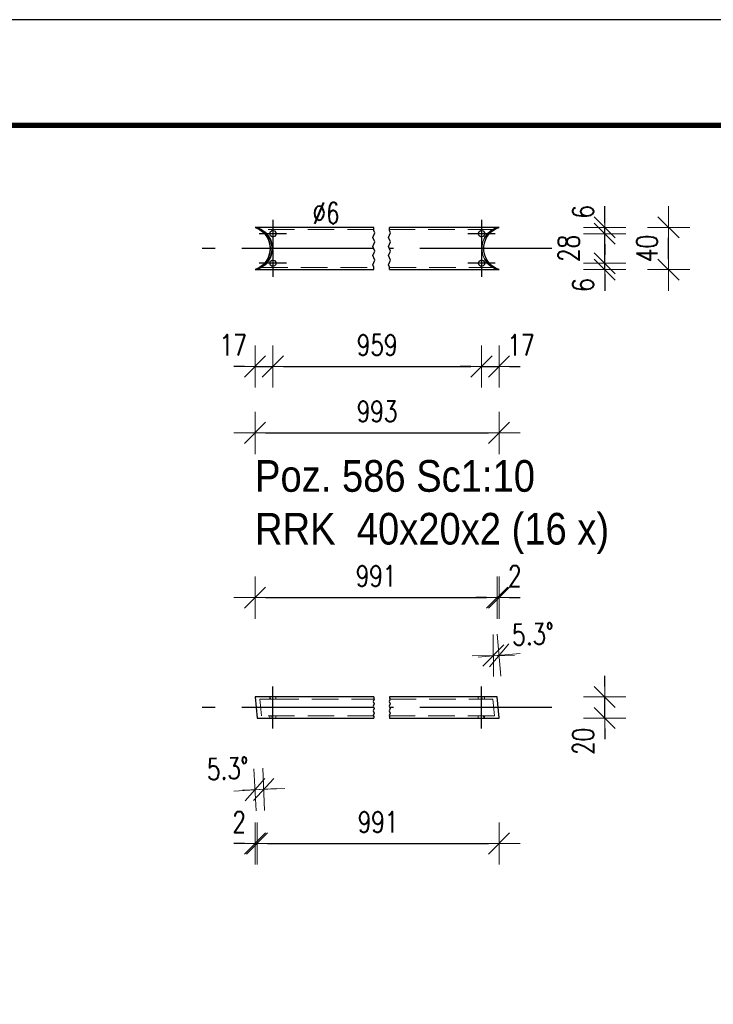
# Model space of a CAD drawing. Header units: millimetres. Extents: x -848 to 5, y 10127 to 10797.
# Tile 24 of 39: x -580 to -514, y 10628 to 10721. Entities that reach past the tile are written whole.
import ezdxf

# ---------------------------------------------------------------- set-up
doc = ezdxf.new("R2010")
doc.units = ezdxf.units.MM
doc.header["$LTSCALE"] = 10
doc.linetypes.add('HIDDEN', pattern=[0.375, 0.25, -0.125])
doc.linetypes.add('MITTE', pattern=[2, 1.25, -0.25, 0.25, -0.25])
doc.layers.get('Defpoints').update_dxf_attribs({"color": 1})
doc.layers.add('_FORMATKA', color=8, linetype='Continuous', plot=False)
for name, color, linetype, lineweight in [('_RAMKA', 7, 'Continuous', 35), ('PS_DIM', 4, 'Continuous', 13), ('PS_Hidden', 2, 'HIDDEN', 9), ('PS_Shape', 161, 'Continuous', 30), ('PS_SOLID', 7, 'Continuous', 30), ('PS_TEXT', 3, 'Continuous', 18)]:
    doc.layers.add(name, color=color, linetype=linetype, lineweight=lineweight)
doc.layers.add('PS_Mid', color=5, linetype='MITTE')
doc.styles.add('gil', font='txt', dxfattribs={"width": 0.9})
doc.styles.add('simplex', font='simplex.shx', dxfattribs={"width": 0.75})
doc.dimstyles.new('1_10_PRZ_DS1-LS10', dxfattribs={"dimtxt": 2, "dimasz": 1, "dimexe": 2, "dimexo": 5, "dimgap": 1, "dimtad": 1, "dimdec": 0, "dimlfac": 10, "dimtxsty": 'simplex', "dimblk": 'dimznak', "dimcen": 2, "dimse1": 1, "dimse2": 1, "dimclrt": 3, "dimadec": 1, "dimazin": 0, "dimtfac": 1, "dimtdec": 0, "dimtix": 1, "dimtmove": 2, "dimatfit": 3, "dimldrblk": 'dim-grot', "dimfxl": 1, "dimarcsym": 0})

# ---------------------------------------------------------------- blocks, each defined once
blk = doc.blocks.new('dimznak')
at = {"color": 0}
for points in [[(0, 2), (0, -2)], [(-2, 0), (2, 0)]]:
    blk.add_lwpolyline(points, dxfattribs=at)
at = {"color": 2}
blk.add_lwpolyline([(1, 1), (-1, -1)], dxfattribs=at)
blk = doc.blocks.new('*D226')
at = {"layer": 'Defpoints', "color": 0, "transparency": 16777216}
for p in [(-555.989, 10698.41), (-557.678, 10697.81), (-555.989, 10688.637)]:
    blk.add_point(p, dxfattribs=at)
at = {"layer": 'PS_DIM', "color": 0, "lineweight": -2, "transparency": 16777216}
for p, q in [((-558.678, 10688.637), (-559.678, 10688.637)), ((-557.678, 10688.637), (-555.989, 10688.637)), ((-554.989, 10688.637), (-553.989, 10688.637))]:
    blk.add_line(p, q, dxfattribs=at)
blk.add_blockref('dimznak', (-557.678, 10688.637), dxfattribs=at)
at = {"layer": 'PS_DIM', "color": 0, "lineweight": -2, "transparency": 16777216, "rotation": 180}
blk.add_blockref('dimznak', (-555.989, 10688.637), dxfattribs=at)
at = {"layer": 'PS_DIM', "color": 3, "transparency": 16777216, "insert": (-559.75, 10690.677), "char_height": 2, "attachment_point": 5, "style": 'simplex'}
blk.add_mtext('17', dxfattribs=at)
blk = doc.blocks.new('dim-grot')
blk.add_hatch(color=256).paths.add_polyline_path([(0, 0), (-2, 0.5), (-2, -0.5)])
blk.add_lwpolyline([(0, 0), (-2, 0.5), (-2, -0.5), (0, 0)])
blk = doc.blocks.new('*D228')
at = {"layer": 'Defpoints', "color": 0, "transparency": 16777216}
for p in [(-536.248, 10698.41), (-534.583, 10697.81), (-534.583, 10688.637)]:
    blk.add_point(p, dxfattribs=at)
at = {"layer": 'PS_DIM', "color": 0, "lineweight": -2, "transparency": 16777216}
for p, q in [((-537.248, 10688.637), (-538.248, 10688.637)), ((-536.248, 10688.637), (-534.583, 10688.637)), ((-533.583, 10688.637), (-532.583, 10688.637))]:
    blk.add_line(p, q, dxfattribs=at)
blk.add_blockref('dimznak', (-536.248, 10688.637), dxfattribs=at)
at = {"layer": 'PS_DIM', "color": 0, "lineweight": -2, "transparency": 16777216, "rotation": 180}
blk.add_blockref('dimznak', (-534.583, 10688.637), dxfattribs=at)
at = {"layer": 'PS_DIM', "color": 3, "transparency": 16777216, "insert": (-532.512, 10690.677), "char_height": 2, "attachment_point": 5, "style": 'simplex'}
blk.add_mtext('17', dxfattribs=at)
blk = doc.blocks.new('*D230')
at = {"layer": 'Defpoints', "color": 0, "transparency": 16777216}
for p in [(-536.248, 10698.41), (-524.583, 10698.41), (-534.583, 10697.81)]:
    blk.add_point(p, dxfattribs=at)
at = {"layer": 'PS_DIM', "color": 0, "lineweight": -2, "transparency": 16777216}
for p, q in [((-524.583, 10699.41), (-524.583, 10700.41)), ((-524.583, 10697.81), (-524.583, 10698.41)), ((-524.583, 10696.81), (-524.583, 10695.81))]:
    blk.add_line(p, q, dxfattribs=at)
for p, rotation in [((-524.583, 10698.41), 270), ((-524.583, 10697.81), 90)]:
    blk.add_blockref('dimznak', p, dxfattribs=dict(at, rotation=rotation))
at = {"layer": 'PS_DIM', "color": 3, "transparency": 16777216, "insert": (-526.623, 10696.346), "char_height": 2, "attachment_point": 5, "rotation": 90, "style": 'simplex'}
blk.add_mtext('6', dxfattribs=at)
blk = doc.blocks.new('*D231')
at = {"layer": 'Defpoints', "color": 0, "transparency": 16777216}
for p in [(-536.248, 10701.21), (-524.583, 10701.21), (-536.248, 10698.41)]:
    blk.add_point(p, dxfattribs=at)
at = {"layer": 'PS_DIM', "color": 0, "lineweight": -2, "transparency": 16777216}
for p, q in [((-524.583, 10702.21), (-524.583, 10703.21)), ((-524.583, 10698.41), (-524.583, 10701.21)), ((-524.583, 10697.41), (-524.583, 10696.41))]:
    blk.add_line(p, q, dxfattribs=at)
for p, rotation in [((-524.583, 10701.21), 270), ((-524.583, 10698.41), 90)]:
    blk.add_blockref('dimznak', p, dxfattribs=dict(at, rotation=rotation))
at = {"layer": 'PS_DIM', "color": 3, "transparency": 16777216, "insert": (-527.993, 10699.81), "char_height": 2, "attachment_point": 5, "rotation": 90, "style": 'simplex'}
blk.add_mtext('28', dxfattribs=at)
blk = doc.blocks.new('*D232')
at = {"layer": 'Defpoints', "color": 0, "transparency": 16777216}
for p in [(-536.248, 10701.21), (-534.583, 10701.81), (-524.583, 10701.81)]:
    blk.add_point(p, dxfattribs=at)
at = {"layer": 'PS_DIM', "color": 0, "lineweight": -2, "transparency": 16777216}
for p, q in [((-524.583, 10702.81), (-524.583, 10703.81)), ((-524.583, 10701.21), (-524.583, 10701.81)), ((-524.583, 10700.21), (-524.583, 10699.21))]:
    blk.add_line(p, q, dxfattribs=at)
for p, rotation in [((-524.583, 10701.81), 270), ((-524.583, 10701.21), 90)]:
    blk.add_blockref('dimznak', p, dxfattribs=dict(at, rotation=rotation))
at = {"layer": 'PS_DIM', "color": 3, "transparency": 16777216, "insert": (-526.623, 10703.274), "char_height": 2, "attachment_point": 5, "rotation": 90, "style": 'simplex'}
blk.add_mtext('6', dxfattribs=at)
blk = doc.blocks.new('*D234')
at = {"layer": 'Defpoints', "color": 0, "transparency": 16777216}
for p in [(-534.583, 10657.347), (-524.583, 10657.347), (-534.583, 10655.347)]:
    blk.add_point(p, dxfattribs=at)
at = {"layer": 'PS_DIM', "color": 0, "lineweight": -2, "transparency": 16777216}
for p, q in [((-524.583, 10658.347), (-524.583, 10659.347)), ((-524.583, 10655.347), (-524.583, 10657.347)), ((-524.583, 10654.347), (-524.583, 10653.347))]:
    blk.add_line(p, q, dxfattribs=at)
for p, rotation in [((-524.583, 10657.347), 270), ((-524.583, 10655.347), 90)]:
    blk.add_blockref('dimznak', p, dxfattribs=dict(at, rotation=rotation))
at = {"layer": 'PS_DIM', "color": 3, "transparency": 16777216, "insert": (-526.623, 10653.133), "char_height": 2, "attachment_point": 5, "rotation": 90, "style": 'simplex'}
blk.add_mtext('20', dxfattribs=at)
blk = doc.blocks.new('*D515')
at = {"layer": 'Defpoints', "color": 0, "transparency": 16777216}
for p in [(-557.678, 10657.347), (-557.491, 10655.347), (-557.491, 10643.473)]:
    blk.add_point(p, dxfattribs=at)
at = {"layer": 'PS_DIM', "color": 0, "lineweight": -2, "transparency": 16777216}
for p, q in [((-558.678, 10643.473), (-559.678, 10643.473)), ((-557.678, 10643.473), (-557.491, 10643.473)), ((-556.491, 10643.473), (-555.491, 10643.473))]:
    blk.add_line(p, q, dxfattribs=at)
blk.add_blockref('dimznak', (-557.678, 10643.473), dxfattribs=at)
at = {"layer": 'PS_DIM', "color": 0, "lineweight": -2, "transparency": 16777216, "rotation": 180}
blk.add_blockref('dimznak', (-557.491, 10643.473), dxfattribs=at)
at = {"layer": 'PS_DIM', "color": 3, "transparency": 16777216, "insert": (-559.178, 10645.513), "char_height": 2, "attachment_point": 5, "style": 'simplex'}
blk.add_mtext('2', dxfattribs=at)
blk = doc.blocks.new('*D518')
at = {"layer": 'Defpoints', "color": 0, "transparency": 16777216}
for p in [(-534.583, 10666.751), (-534.768, 10657.347), (-534.583, 10655.347)]:
    blk.add_point(p, dxfattribs=at)
at = {"layer": 'PS_DIM', "color": 0, "lineweight": -2, "transparency": 16777216}
for p, q in [((-535.768, 10666.751), (-536.768, 10666.751)), ((-534.768, 10666.751), (-534.583, 10666.751)), ((-533.583, 10666.751), (-532.583, 10666.751))]:
    blk.add_line(p, q, dxfattribs=at)
blk.add_blockref('dimznak', (-534.768, 10666.751), dxfattribs=at)
at = {"layer": 'PS_DIM', "color": 0, "lineweight": -2, "transparency": 16777216, "rotation": 180}
blk.add_blockref('dimznak', (-534.583, 10666.751), dxfattribs=at)
at = {"layer": 'PS_DIM', "color": 3, "transparency": 16777216, "insert": (-533.083, 10668.791), "char_height": 2, "attachment_point": 5, "style": 'simplex'}
blk.add_mtext('2', dxfattribs=at)
blk = doc.blocks.new('*U615')
at = {"layer": '_FORMATKA', "lineweight": -3}
blk.add_lwpolyline([(-841, 0), (0, 0), (0, 594), (-841, 594)], close=True, dxfattribs=at)
at = {"layer": '_RAMKA', "lineweight": -3, "const_width": 0.5}
blk.add_lwpolyline([(-811, 10), (-10, 10), (-10, 584), (-811, 584)], close=True, dxfattribs=at)
blk = doc.blocks.new('*X700')
at = {"color": 1}
for p, q in [((-546.531, 10700.862), (-546.348, 10701.296)), ((-546.439, 10701.513), (-546.439, 10701.81)), ((-546.348, 10701.296), (-546.439, 10701.513)), ((-545.031, 10700.862), (-544.848, 10701.296)), ((-544.939, 10701.513), (-544.939, 10701.81)), ((-544.848, 10701.296), (-544.939, 10701.513)), ((-546.348, 10700.429), (-546.531, 10700.862)), ((-546.531, 10699.996), (-546.348, 10700.429)), ((-544.848, 10700.429), (-545.031, 10700.862)), ((-545.031, 10699.996), (-544.848, 10700.429)), ((-546.348, 10699.562), (-546.531, 10699.996)), ((-546.531, 10699.129), (-546.348, 10699.562)), ((-544.848, 10699.562), (-545.031, 10699.996)), ((-545.031, 10699.129), (-544.848, 10699.562)), ((-546.348, 10698.695), (-546.531, 10699.129)), ((-546.531, 10698.262), (-546.348, 10698.695)), ((-544.848, 10698.695), (-545.031, 10699.129)), ((-545.031, 10698.262), (-544.848, 10698.695)), ((-546.439, 10698.045), (-546.531, 10698.262)), ((-546.439, 10697.81), (-546.439, 10698.045)), ((-544.939, 10698.045), (-545.031, 10698.262)), ((-544.939, 10697.81), (-544.939, 10698.045))]:
    blk.add_line(p, q, dxfattribs=at)
at = {"layer": 'PS_Hidden', "color": 2, "linetype": 'HIDDEN'}
for p, q in [((-546.439, 10701.61), (-557.078, 10701.61)), ((-535.028, 10701.61), (-544.939, 10701.61)), ((-535.708, 10701.191), (-535.396, 10701.486)), ((-535.689, 10701.191), (-535.377, 10701.486)), ((-535.54, 10701.191), (-535.228, 10701.486)), ((-535.396, 10701.486), (-535.03, 10701.713)), ((-535.377, 10701.486), (-535.178, 10701.61)), ((-535.228, 10701.486), (-535.028, 10701.61)), ((-535.03, 10701.713), (-534.768, 10701.81)), ((-536.211, 10700.024), (-536.124, 10700.444)), ((-536.192, 10700.024), (-536.105, 10700.444)), ((-536.124, 10700.444), (-535.954, 10700.839)), ((-536.105, 10700.444), (-535.935, 10700.839)), ((-536.043, 10700.024), (-535.956, 10700.444)), ((-535.956, 10700.444), (-535.786, 10700.839)), ((-535.954, 10700.839), (-535.766, 10701.107)), ((-535.935, 10700.839), (-535.689, 10701.191)), ((-535.786, 10700.839), (-535.598, 10701.107)), ((-535.766, 10701.107), (-535.708, 10701.191)), ((-535.598, 10701.107), (-535.54, 10701.191)), ((-536.211, 10699.595), (-536.211, 10700.024)), ((-536.124, 10699.175), (-536.211, 10699.595)), ((-536.192, 10699.595), (-536.192, 10700.024)), ((-536.105, 10699.175), (-536.192, 10699.595)), ((-536.043, 10699.595), (-536.043, 10700.024)), ((-535.956, 10699.175), (-536.043, 10699.595)), ((-535.954, 10698.781), (-536.124, 10699.175)), ((-535.935, 10698.781), (-536.105, 10699.175)), ((-535.786, 10698.781), (-535.956, 10699.175)), ((-535.708, 10698.429), (-535.954, 10698.781)), ((-535.689, 10698.429), (-535.935, 10698.781)), ((-535.54, 10698.429), (-535.786, 10698.781)), ((-535.579, 10698.307), (-535.708, 10698.429)), ((-535.377, 10698.133), (-535.689, 10698.429)), ((-535.411, 10698.307), (-535.54, 10698.429)), ((-557.078, 10698.01), (-546.439, 10698.01)), ((-544.939, 10698.01), (-535.028, 10698.01)), ((-535.396, 10698.133), (-535.579, 10698.307)), ((-535.228, 10698.133), (-535.411, 10698.307)), ((-535.03, 10697.906), (-535.396, 10698.133)), ((-535.178, 10698.01), (-535.377, 10698.133)), ((-535.028, 10698.01), (-535.228, 10698.133)), ((-534.768, 10697.81), (-535.03, 10697.906))]:
    blk.add_line(p, q, dxfattribs=at)
at = {"layer": 'PS_Mid', "color": 5, "linetype": 'MITTE'}
for p, q in [((-555.989, 10702.51), (-555.989, 10699.91)), ((-555.989, 10702.51), (-555.989, 10699.91)), ((-536.248, 10702.51), (-536.248, 10699.91)), ((-536.248, 10702.51), (-536.248, 10699.91)), ((-554.689, 10701.21), (-557.289, 10701.21)), ((-554.689, 10701.21), (-557.289, 10701.21)), ((-534.948, 10701.21), (-537.548, 10701.21)), ((-534.948, 10701.21), (-537.548, 10701.21)), ((-546.439, 10699.81), (-562.678, 10699.81)), ((-555.989, 10699.71), (-555.989, 10697.11)), ((-555.989, 10699.71), (-555.989, 10697.11)), ((-529.583, 10699.81), (-544.939, 10699.81)), ((-536.248, 10699.71), (-536.248, 10697.11)), ((-536.248, 10699.71), (-536.248, 10697.11)), ((-554.689, 10698.41), (-557.289, 10698.41)), ((-554.689, 10698.41), (-557.289, 10698.41)), ((-534.948, 10698.41), (-537.548, 10698.41)), ((-534.948, 10698.41), (-537.548, 10698.41))]:
    blk.add_line(p, q, dxfattribs=at)
at = {"layer": 'PS_SOLID', "color": 7, "linetype": 'Continuous'}
for p, q in [((-557.491, 10701.81), (-557.678, 10701.81)), ((-557.678, 10701.81), (-557.632, 10701.798)), ((-557.632, 10701.798), (-557.245, 10701.609)), ((-556.041, 10701.81), (-557.491, 10701.81)), ((-557.491, 10701.81), (-557.445, 10701.798)), ((-557.445, 10701.798), (-557.058, 10701.609)), ((-557.245, 10701.609), (-556.904, 10701.346)), ((-557.226, 10701.609), (-557.228, 10701.61)), ((-557.228, 10701.61), (-557.078, 10701.61)), ((-556.886, 10701.346), (-557.226, 10701.609)), ((-557.078, 10701.61), (-557.077, 10701.609)), ((-557.077, 10701.609), (-556.736, 10701.346)), ((-557.058, 10701.609), (-556.717, 10701.346)), ((-556.904, 10701.346), (-556.624, 10701.021)), ((-556.605, 10701.021), (-556.886, 10701.346)), ((-556.736, 10701.346), (-556.455, 10701.021)), ((-556.717, 10701.346), (-556.437, 10701.021)), ((-556.289, 10701.21), (-556.219, 10701.403)), ((-556.219, 10701.017), (-556.289, 10701.21)), ((-556.219, 10701.403), (-556.041, 10701.505)), ((-546.439, 10701.81), (-556.041, 10701.81)), ((-556.041, 10701.505), (-555.839, 10701.47)), ((-555.839, 10701.47), (-555.707, 10701.312)), ((-555.707, 10701.312), (-555.707, 10701.107)), ((-536.3, 10701.81), (-544.939, 10701.81)), ((-536.548, 10701.21), (-536.478, 10701.403)), ((-536.478, 10701.017), (-536.548, 10701.21)), ((-536.478, 10701.403), (-536.3, 10701.505)), ((-534.583, 10701.81), (-536.3, 10701.81)), ((-536.3, 10701.505), (-536.098, 10701.47)), ((-536.098, 10701.47), (-535.966, 10701.312)), ((-535.966, 10701.312), (-535.966, 10701.107)), ((-535.521, 10701.191), (-535.209, 10701.486)), ((-535.209, 10701.486), (-534.843, 10701.713)), ((-534.843, 10701.713), (-534.583, 10701.809)), ((-534.583, 10701.809), (-534.583, 10701.81)), ((-556.624, 10701.021), (-556.414, 10700.646)), ((-556.396, 10700.646), (-556.605, 10701.021)), ((-556.455, 10701.021), (-556.246, 10700.646)), ((-556.437, 10701.021), (-556.228, 10700.646)), ((-556.414, 10700.646), (-556.286, 10700.237)), ((-556.267, 10700.237), (-556.396, 10700.646)), ((-556.246, 10700.646), (-556.117, 10700.237)), ((-556.228, 10700.646), (-556.099, 10700.237)), ((-556.041, 10700.914), (-556.219, 10701.017)), ((-555.839, 10700.95), (-556.041, 10700.914)), ((-555.707, 10701.107), (-555.839, 10700.95)), ((-536.3, 10700.914), (-536.478, 10701.017)), ((-536.098, 10700.95), (-536.3, 10700.914)), ((-535.966, 10701.107), (-536.098, 10700.95)), ((-536.024, 10700.024), (-535.937, 10700.444)), ((-535.937, 10700.444), (-535.767, 10700.839)), ((-535.767, 10700.839), (-535.521, 10701.191)), ((-556.286, 10699.383), (-556.414, 10698.974)), ((-556.396, 10698.974), (-556.267, 10699.383)), ((-556.286, 10700.237), (-556.242, 10699.81)), ((-556.242, 10699.81), (-556.286, 10699.383)), ((-556.223, 10699.81), (-556.267, 10700.237)), ((-556.267, 10699.383), (-556.223, 10699.81)), ((-556.117, 10699.383), (-556.246, 10698.974)), ((-556.099, 10699.383), (-556.228, 10698.974)), ((-556.117, 10700.237), (-556.074, 10699.81)), ((-556.074, 10699.81), (-556.117, 10699.383)), ((-556.099, 10700.237), (-556.055, 10699.81)), ((-556.055, 10699.81), (-556.099, 10699.383)), ((-536.024, 10699.595), (-536.024, 10700.024)), ((-535.937, 10699.175), (-536.024, 10699.595)), ((-556.624, 10698.599), (-556.904, 10698.273)), ((-556.886, 10698.273), (-556.605, 10698.599)), ((-556.455, 10698.599), (-556.736, 10698.273)), ((-556.437, 10698.599), (-556.717, 10698.273)), ((-556.414, 10698.974), (-556.624, 10698.599)), ((-556.605, 10698.599), (-556.396, 10698.974)), ((-556.246, 10698.974), (-556.455, 10698.599)), ((-556.228, 10698.974), (-556.437, 10698.599)), ((-556.289, 10698.41), (-556.219, 10698.603)), ((-556.219, 10698.217), (-556.289, 10698.41)), ((-556.219, 10698.603), (-556.041, 10698.705)), ((-556.041, 10698.705), (-555.839, 10698.67)), ((-555.839, 10698.67), (-555.707, 10698.512)), ((-555.707, 10698.512), (-555.707, 10698.307)), ((-536.548, 10698.41), (-536.478, 10698.603)), ((-536.478, 10698.217), (-536.548, 10698.41)), ((-536.478, 10698.603), (-536.3, 10698.705)), ((-536.3, 10698.705), (-536.098, 10698.67)), ((-536.098, 10698.67), (-535.966, 10698.512)), ((-535.966, 10698.512), (-535.966, 10698.307)), ((-535.767, 10698.781), (-535.937, 10699.175)), ((-535.521, 10698.429), (-535.767, 10698.781)), ((-535.209, 10698.133), (-535.521, 10698.429)), ((-557.632, 10697.822), (-557.678, 10697.81)), ((-557.678, 10697.81), (-557.491, 10697.81)), ((-557.245, 10698.011), (-557.632, 10697.822)), ((-557.445, 10697.822), (-557.491, 10697.81)), ((-557.491, 10697.81), (-546.439, 10697.81)), ((-557.058, 10698.011), (-557.445, 10697.822)), ((-556.904, 10698.273), (-557.245, 10698.011)), ((-557.228, 10698.01), (-557.226, 10698.011)), ((-557.078, 10698.01), (-557.228, 10698.01)), ((-557.226, 10698.011), (-556.886, 10698.273)), ((-557.077, 10698.011), (-557.078, 10698.01)), ((-556.736, 10698.273), (-557.077, 10698.011)), ((-556.717, 10698.273), (-557.058, 10698.011)), ((-556.041, 10698.114), (-556.219, 10698.217)), ((-555.839, 10698.15), (-556.041, 10698.114)), ((-555.707, 10698.307), (-555.839, 10698.15)), ((-544.939, 10697.81), (-534.583, 10697.81)), ((-536.3, 10698.114), (-536.478, 10698.217)), ((-536.098, 10698.15), (-536.3, 10698.114)), ((-535.966, 10698.307), (-536.098, 10698.15)), ((-534.843, 10697.906), (-535.209, 10698.133)), ((-534.583, 10697.811), (-534.843, 10697.906)), ((-534.583, 10697.81), (-534.583, 10697.811))]:
    blk.add_line(p, q, dxfattribs=at)
blk = doc.blocks.new('*X701')
at = {"color": 3, "style": 'gil', "width": 0.9}
for s, p in [('Poz. 586 Sc1:10', (-557.678, 10676.773)), ('RRK  40x20x2 (16 x)', (-557.678, 10671.773))]:
    blk.add_text(s, height=3, dxfattribs=at).set_placement(p)
blk = doc.blocks.new('*X702')
at = {"color": 1}
for p, q in [((-546.394, 10657.121), (-546.485, 10656.905)), ((-546.485, 10656.905), (-546.394, 10656.688)), ((-546.394, 10656.688), (-546.485, 10656.471)), ((-546.485, 10656.471), (-546.394, 10656.254)), ((-546.439, 10657.347), (-546.439, 10657.23)), ((-546.439, 10657.23), (-546.394, 10657.121)), ((-544.894, 10657.121), (-544.985, 10656.905)), ((-544.985, 10656.905), (-544.894, 10656.688)), ((-544.894, 10656.688), (-544.985, 10656.471)), ((-544.985, 10656.471), (-544.894, 10656.254)), ((-544.939, 10657.347), (-544.939, 10657.23)), ((-544.939, 10657.23), (-544.894, 10657.121)), ((-546.394, 10656.254), (-546.485, 10656.038)), ((-546.485, 10656.038), (-546.394, 10655.821)), ((-546.394, 10655.821), (-546.485, 10655.604)), ((-546.485, 10655.604), (-546.439, 10655.496)), ((-544.894, 10656.254), (-544.985, 10656.038)), ((-544.985, 10656.038), (-544.894, 10655.821)), ((-544.894, 10655.821), (-544.985, 10655.604)), ((-544.985, 10655.604), (-544.939, 10655.496)), ((-546.439, 10655.496), (-546.439, 10655.347)), ((-544.939, 10655.496), (-544.939, 10655.347))]:
    blk.add_line(p, q, dxfattribs=at)
at = {"layer": 'PS_Hidden', "color": 2, "linetype": 'HIDDEN'}
for p, q in [((-557.078, 10655.547), (-557.228, 10657.147)), ((-557.228, 10657.147), (-556.041, 10657.147)), ((-556.289, 10657.347), (-556.289, 10657.147)), ((-556.223, 10657.147), (-556.242, 10657.347)), ((-556.041, 10657.147), (-546.439, 10657.147)), ((-555.707, 10657.147), (-555.707, 10657.347)), ((-544.939, 10657.147), (-536.3, 10657.147)), ((-536.548, 10657.347), (-536.548, 10657.147)), ((-536.3, 10657.147), (-535.178, 10657.147)), ((-536.211, 10657.347), (-536.192, 10657.147)), ((-535.966, 10657.147), (-535.966, 10657.347)), ((-535.178, 10657.147), (-535.028, 10655.547)), ((-546.439, 10655.547), (-557.078, 10655.547)), ((-556.289, 10655.547), (-556.289, 10655.347)), ((-556.055, 10655.347), (-556.074, 10655.547)), ((-555.707, 10655.347), (-555.707, 10655.547)), ((-535.028, 10655.547), (-544.939, 10655.547)), ((-536.548, 10655.547), (-536.548, 10655.347)), ((-536.043, 10655.547), (-536.024, 10655.347)), ((-535.966, 10655.347), (-535.966, 10655.547))]:
    blk.add_line(p, q, dxfattribs=at)
at = {"layer": 'PS_Mid', "color": 5, "linetype": 'MITTE'}
for p, q in [((-555.989, 10656.147), (-555.989, 10658.347)), ((-555.989, 10656.147), (-555.989, 10658.347)), ((-536.248, 10656.147), (-536.248, 10658.347)), ((-536.248, 10656.147), (-536.248, 10658.347)), ((-555.989, 10654.347), (-555.989, 10656.547)), ((-555.989, 10654.347), (-555.989, 10656.547)), ((-536.248, 10654.347), (-536.248, 10656.547)), ((-536.248, 10654.347), (-536.248, 10656.547)), ((-546.439, 10656.347), (-562.678, 10656.347)), ((-529.583, 10656.347), (-544.939, 10656.347))]:
    blk.add_line(p, q, dxfattribs=at)
at = {"layer": 'PS_SOLID', "color": 7, "linetype": 'Continuous'}
for p, q in [((-546.439, 10657.347), (-557.678, 10657.347)), ((-557.678, 10657.347), (-557.491, 10655.347)), ((-534.768, 10657.347), (-544.939, 10657.347)), ((-534.583, 10655.371), (-534.768, 10657.347)), ((-557.491, 10655.347), (-556.041, 10655.347)), ((-556.041, 10655.347), (-546.439, 10655.347)), ((-544.939, 10655.347), (-536.3, 10655.347)), ((-536.3, 10655.347), (-534.583, 10655.347)), ((-534.583, 10655.347), (-534.583, 10655.371))]:
    blk.add_line(p, q, dxfattribs=at)

msp = doc.modelspace()

# ---------------------------------------------------------------- block references
at = {"layer": 'PS_DIM'}
msp.add_blockref('*U615', (-1.433, 10127.47), dxfattribs=at)
for p, rotation in [((-535.134, 10661.267), 180.4956437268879), ((-534.583, 10661.293), 4.843593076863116), ((-557.678, 10648.555), 183.260059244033), ((-556.86, 10648.593), 2.079177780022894)]:
    msp.add_blockref('dimznak', p, dxfattribs=dict(at, rotation=rotation))
at = {"layer": 'PS_Shape', "color": 31}
for name in ['*X700', '*X702']:
    msp.add_blockref(name, (0, 0), dxfattribs=at)
at = {"layer": 'PS_TEXT'}
msp.add_blockref('*X701', (0, 0), dxfattribs=at)

# ---------------------------------------------------------------- texts
at = {"layer": 'PS_DIM', "insert": (-552.242, 10702.157), "char_height": 2, "attachment_point": 7, "style": 'simplex'}
msp.add_mtext('\\A1;%%c6', dxfattribs=at)
at = {"layer": 'PS_DIM', "color": 3, "char_height": 2, "attachment_point": 5, "rotation": 2.66962, "style": 'simplex'}
for insert in [(-531.375, 10663.284), (-560.253, 10650.562)]:
    msp.add_mtext('5.3%%d', dxfattribs=dict(at, insert=insert))

# ---------------------------------------------------------------- dimensions: what is measured, and where the dimension line sits
at = {"layer": 'PS_DIM'}
for base, p1, p2, text, picture, middle in [((-524.583, 10701.81), (-536.248, 10701.21), (-534.583, 10701.81), '6', '*D232', (-526.623, 10703.274)), ((-524.583, 10701.21), (-536.248, 10698.41), (-536.248, 10701.21), '28', '*D231', (-527.993, 10699.81)), ((-524.583, 10698.41), (-534.583, 10697.81), (-536.248, 10698.41), '6', '*D230', (-526.623, 10696.346)), ((-524.583, 10657.347), (-534.583, 10655.347), (-534.583, 10657.347), '20', '*D234', (-526.623, 10653.133))]:
    dim = msp.add_linear_dim(base=base, p1=p1, p2=p2, angle=90, text=text, dimstyle='1_10_PRZ_DS1-LS10', dxfattribs=at)
    dim.commit()
    dim.dimension.update_dxf_attribs({"geometry": picture, "text_midpoint": middle, "dimtype": 128})
msp.add_linear_dim(base=(-518.543, 10701.81), p1=(-534.583, 10697.81), p2=(-534.583, 10701.81), angle=90, location=(-520.583, 10699.81), text='40', dimstyle='1_10_PRZ_DS1-LS10', dxfattribs=at).render()
for base, p1, p2, picture, middle in [((-555.989, 10688.637), (-557.678, 10697.81), (-555.989, 10698.41), '*D226', (-559.75, 10690.677)), ((-534.583, 10688.637), (-536.248, 10698.41), (-534.583, 10697.81), '*D228', (-532.512, 10690.677))]:
    dim = msp.add_linear_dim(base=base, p1=p1, p2=p2, text='17', dimstyle='1_10_PRZ_DS1-LS10', dxfattribs=at)
    dim.commit()
    dim.dimension.update_dxf_attribs({"geometry": picture, "text_midpoint": middle, "dimtype": 128})
for base, p1, p2, location, text in [((-536.248, 10688.637), (-555.989, 10698.41), (-536.248, 10698.41), (-546.119, 10690.677), '959'), ((-534.583, 10682.348), (-557.678, 10697.81), (-534.583, 10697.81), (-546.131, 10684.388), '993'), ((-534.768, 10666.751), (-557.678, 10657.347), (-534.768, 10657.347), (-546.223, 10668.791), '991'), ((-534.583, 10643.473), (-557.491, 10655.347), (-534.583, 10655.347), (-546.037, 10645.513), '991')]:
    msp.add_linear_dim(base=base, p1=p1, p2=p2, location=location, text=text, dimstyle='1_10_PRZ_DS1-LS10', dxfattribs=at).render()
for base, p1, p2, picture, middle in [((-534.583, 10666.751), (-534.768, 10657.347), (-534.583, 10655.347), '*D518', (-533.083, 10668.791)), ((-557.491, 10643.473), (-557.678, 10657.347), (-557.491, 10655.347), '*D515', (-559.178, 10645.513))]:
    dim = msp.add_linear_dim(base=base, p1=p1, p2=p2, dimstyle='1_10_PRZ_DS1-LS10', dxfattribs=at)
    dim.commit()
    dim.dimension.update_dxf_attribs({"geometry": picture, "text_midpoint": middle, "dimtype": 128})

doc.saveas('drawing.dxf')
